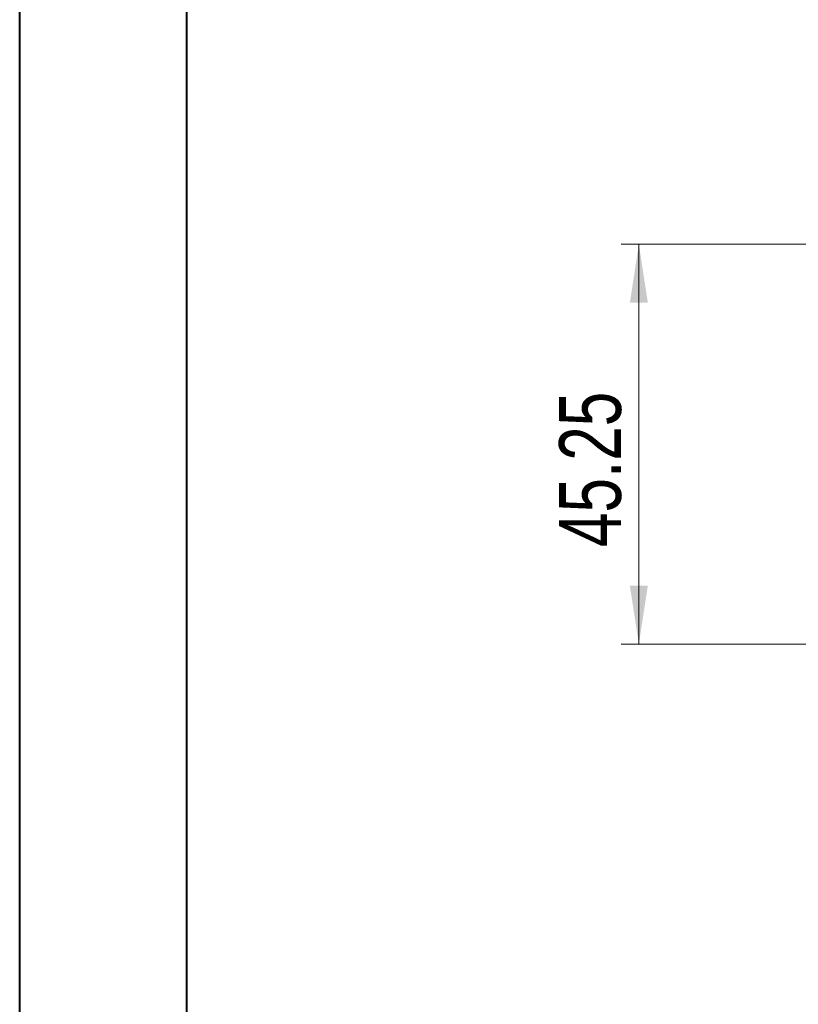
# Model space of a CAD drawing. Header units: millimetres. Extents: x 0 to 420, y 0 to 297.
# Tile 33 of 104: x 0 to 44, y 130 to 186. Entities that reach past the tile are written whole.
import ezdxf

# ---------------------------------------------------------------- set-up
doc = ezdxf.new("R2010")
doc.units = ezdxf.units.MM
doc.styles.add('SLDTEXTSTYLE0', font='TXT', dxfattribs={"width": 0.75})
doc.dimstyles.new('SLDDIMSTYLE8', dxfattribs={"dimtxt": 3.5, "dimasz": 3.302, "dimexe": 0, "dimexo": 0.0625, "dimgap": 0.875, "dimtad": 2, "dimlfac": 2, "dimrnd": 1e-09, "dimzin": 12, "dimdsep": 46, "dimtxsty": 'SLDTEXTSTYLE0', "dimsah": 1, "dimcen": 0.09, "dimadec": 0, "dimazin": 3, "dimtfac": 1, "dimtofl": 0, "dimtmove": 0, "dimatfit": 3, "dimfxl": 1, "dimfrac": 2, "dimtolj": 1, "dimtzin": 12, "dimarcsym": 0})

# ---------------------------------------------------------------- blocks, each defined once
blk = doc.blocks.new('_D_13')
at = {"color": 7, "linetype": 'Continuous', "lineweight": 0}
for p, q in [((64.996, 173.224), (34.123, 173.224)), ((35.123, 150.599), (35.123, 173.224)), ((46.429, 150.599), (34.123, 150.599))]:
    blk.add_line(p, q, dxfattribs=at)
for points in [[(35.123, 173.224), (34.615, 169.922), (35.631, 169.922)], [(35.123, 150.599), (35.631, 153.901), (34.615, 153.901)]]:
    blk.add_solid(points, dxfattribs=at)
at = {"color": 7, "linetype": 'Continuous', "lineweight": 0, "insert": (30.611, 156.093), "char_height": 3.5, "attachment_point": 1, "rotation": 90, "style": 'SLDTEXTSTYLE0'}
blk.add_mtext('45.25', dxfattribs=at)

msp = doc.modelspace()

# ---------------------------------------------------------------- linework, layer by layer
at = {"color": 7, "linetype": 'Continuous', "lineweight": 40}
for p, q in [((0.07884357, 0.21478016), (0.07884357, 297.21478016)), ((9.54138493, 10.21478016), (9.54138493, 287.21478016))]:
    msp.add_line(p, q, dxfattribs=at)

# ---------------------------------------------------------------- dimensions: what is measured, and where the dimension line sits
at = {"color": 7, "linetype": 'Continuous', "lineweight": 0}
dim = msp.add_linear_dim(base=(35.12273951, 173.22386302), p1=(47.42852681, 150.59886302), p2=(65.99586115, 173.22386302), angle=90, dimstyle='SLDDIMSTYLE8', dxfattribs=at)
dim.commit()
dim.dimension.update_dxf_attribs({"geometry": '_D_13', "text_midpoint": (35.12273951, 161.91136302), "dimtype": 160})

doc.saveas('drawing.dxf')
